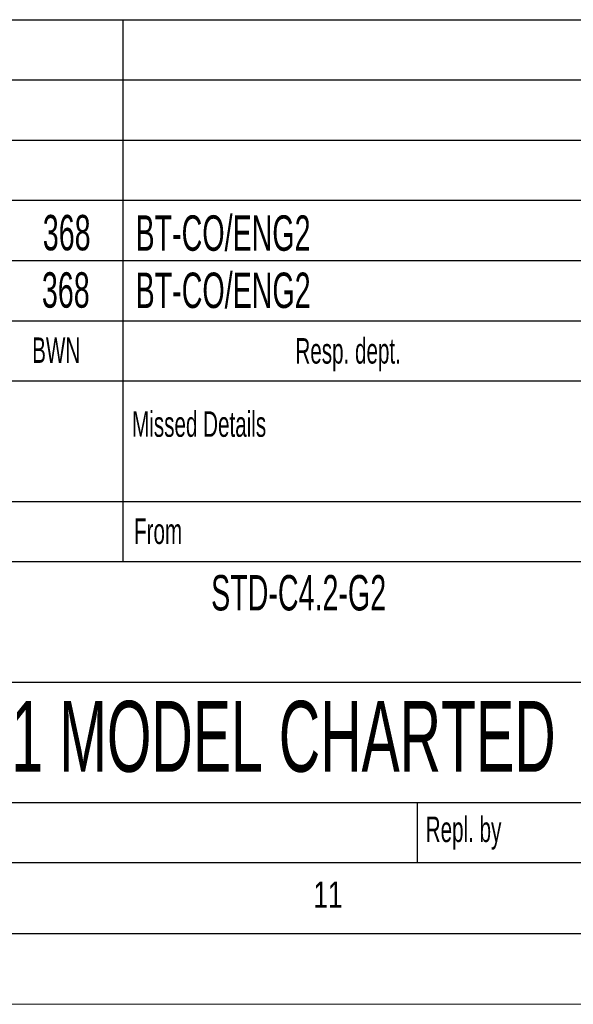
# Model space of a CAD drawing. Header units: millimetres. Extents: x 0 to 594, y 0 to 420.
# Tile 24 of 33: x 504 to 543, y 0 to 70. Entities that reach past the tile are written whole.
import ezdxf

# ---------------------------------------------------------------- set-up
doc = ezdxf.new("R2010")
doc.units = ezdxf.units.MM
doc.layers.add('FORMAT', color=7, linetype='Continuous')
doc.layers.add('SLD-0', color=7, linetype='Continuous')
doc.styles.add('SLDTEXTSTYLE0', font='TXT', dxfattribs={"width": 0.75})
doc.styles.add('SLDTEXTSTYLE1', font='TXT', dxfattribs={"width": 0.605})

msp = doc.modelspace()

# ---------------------------------------------------------------- linework, layer by layer
at = {"color": 7, "linetype": 'Continuous', "lineweight": 18}
msp.add_line((0, 0), (594, 0), dxfattribs=at)
at = {"layer": 'FORMAT'}
for p, q in [((399.4, 69.5), (584, 69.5)), ((399.4, 69.5), (584, 69.5)), ((399.4, 69.5), (584, 69.5)), ((511.2, 69.5), (511.2, 44)), ((399.4, 65.25), (584, 65.25)), ((399.4, 65.25), (584, 65.25)), ((511.2, 65.25), (511.2, 44)), ((399.4, 61), (584, 61)), ((399.4, 56.75), (584, 56.75)), ((399.4, 52.5), (584, 52.5)), ((399.4, 48.25), (584, 48.25)), ((399.4, 44), (584, 44)), ((511.2, 44), (511.2, 31.25)), ((399.4, 35.5), (584, 35.5)), ((477.4, 31.25), (584, 31.25)), ((477.4, 22.75), (584, 22.75)), ((477.4, 14.25), (584, 14.25)), ((532, 10), (532, 14.25)), ((20, 10), (584, 10)), ((399.4, 10), (584, 10)), ((15, 5), (589, 5))]:
    msp.add_line(p, q, dxfattribs=at)
at = {"layer": 'SLD-0'}
msp.add_line((399.4, 10), (584, 10), dxfattribs=at)

# ---------------------------------------------------------------- texts
at = {"layer": 'FORMAT'}
for s, insert, char_height, attachment_point, style in [('368', (507.237, 55.718), 2.5, 2, 'SLDTEXTSTYLE1'), ('BT-CO/ENG2', (512.094, 55.689), 2.5, 1, 'SLDTEXTSTYLE1'), ('368', (507.173, 51.671), 2.5, 2, 'SLDTEXTSTYLE1'), ('BT-CO/ENG2', (512.101, 51.648), 2.5, 1, 'SLDTEXTSTYLE1'), ('BWN', (504.799, 47.073), 1.8, 1, 'SLDTEXTSTYLE1'), ('Resp. dept.', (523.388, 47.025), 1.8, 1, 'SLDTEXTSTYLE1'), ('Missed Details', (511.854, 41.857), 1.8, 1, 'SLDTEXTSTYLE1'), ('From', (511.991, 34.295), 1.8, 1, 'SLDTEXTSTYLE1'), ('STD-C4.2-G2', (523.616, 30.301), 2.5, 2, 'SLDTEXTSTYLE1'), ('1 MODEL CHARTED', (522.548, 21.416), 5, 2, 'SLDTEXTSTYLE1'), ('Repl. by', (532.589, 13.253), 1.8, 1, 'SLDTEXTSTYLE1'), ('11', (524.653, 8.668), 1.8521, 1, 'SLDTEXTSTYLE0')]:
    msp.add_mtext(s, dxfattribs=dict(at, insert=insert, char_height=char_height, attachment_point=attachment_point, style=style))

doc.saveas('drawing.dxf')
